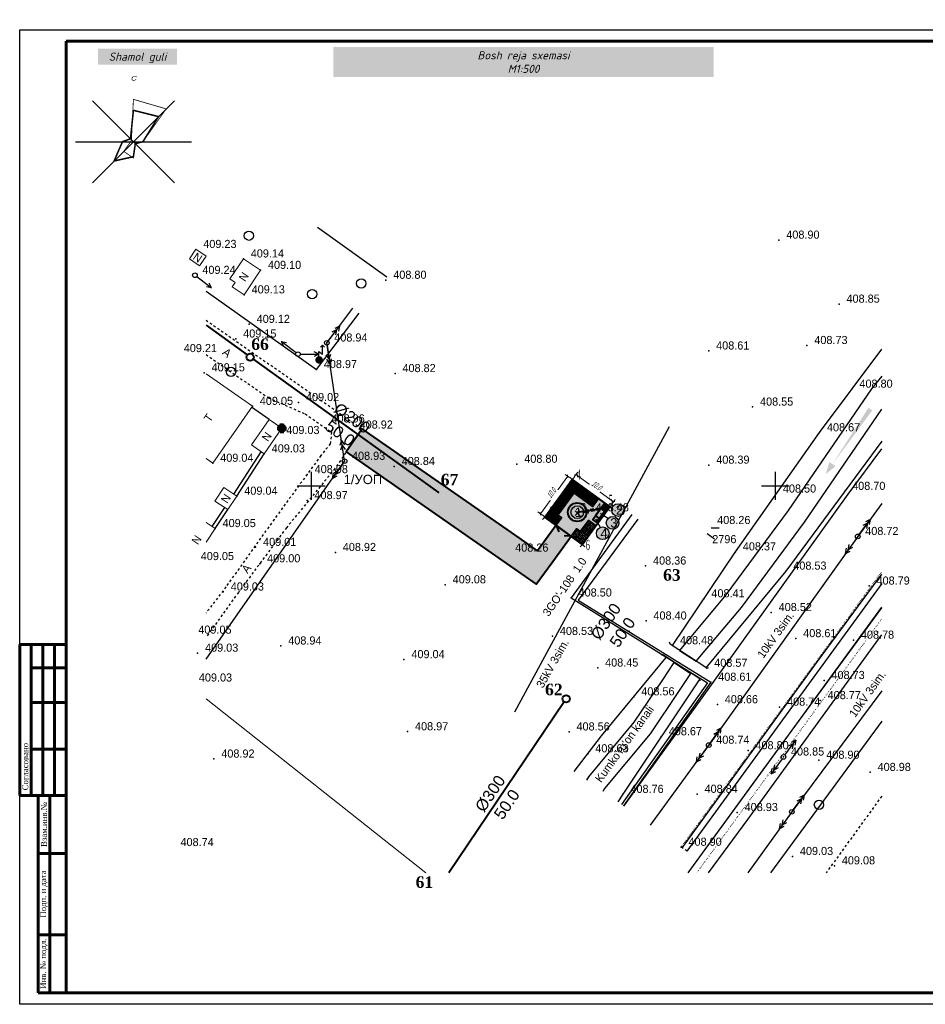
# Model space of a CAD drawing. Header units: inches. Extents: x 24 to 644, y 9 to 434.
# Tile 1 of 10: x 24 to 414, y 9 to 434. Entities that reach past the tile are written whole.
import ezdxf
from ezdxf.enums import TextEntityAlignment as Align

# ---------------------------------------------------------------- set-up
doc = ezdxf.new("R2010")
doc.units = ezdxf.units.IN
doc.header["$MEASUREMENT"] = 0
for name, pattern in [('PUNKTIR_3', [3, 1, -1, 1]), ('STRIH_1', [3, 2, -1]), ('Контура низ откосов  Штриховая 0.1-0.5 - - - - - - -', [0.6, 0.1, -0.5])]:
    doc.linetypes.add(name, pattern=pattern)
for name, color, linetype in [('(001) Сетка', 92, 'Continuous'), ('(004) Точки рельефа', 7, 'Continuous'), ('(007) Здания', 7, 'Continuous'), ('(022) Возд. Линии', 7, 'Continuous'), ('(025) Дорога', 7, 'Continuous'), ('(027) Гидрография', 7, 'Continuous'), ('(029) Мосты', 7, 'Continuous'), ('(038) Деревья', 7, 'Continuous'), ('(040) Ограда', 7, 'Continuous'), ('_OTKOS_', 7, 'Continuous'), ('A_ROZA', 7, 'Continuous'), ('GIDRANT UCHUN AYLANA', 7, 'Continuous'), ('kcd_tx', 7, 'Continuous'), ('koordinata', 7, 'Continuous'), ('газопровод', 30, 'Continuous'), ('Гидрография', 5, 'Continuous'), ('кабель связи', 3, 'Continuous'), ('канализация', 22, 'Continuous'), ('Контуры', 7, 'Continuous'), ('ЛЭП', 7, 'Continuous'), ('ПГ', 7, 'Continuous'), ('Электрика', 7, 'Continuous')]:
    doc.layers.add(name, color=color, linetype=linetype)
doc.layers.add('.', color=7, linetype='Continuous', lineweight=15)
doc.styles.add('BM-431', font='txt')
doc.styles.add('D-431', font='txt')
doc.styles.add('D-432', font='txt')
doc.styles.add('ESKD1', font='arial.ttf', dxfattribs={"width": 0.5, "oblique": 15})
doc.styles.add('GOST_R', font='isocpeur.ttf', dxfattribs={"oblique": 15})
doc.styles.add('P-131', font='txt')
doc.styles.get("Standard").update_dxf_attribs({"font": 'arial.ttf'})
doc.styles.add('TIMES', font='times.ttf', dxfattribs={"width": 0.5, "height": 1.1})
doc.styles.add('ГОСТ 250', font='times.ttf', dxfattribs={"height": 250})
doc.styles.add('СГЕНЕРИР_СТИЛЬ_1', font='arialbi.ttf')
doc.styles.add('СГЕНЕРИР_СТИЛЬ_2', font='arial.ttf')
doc.linetypes.add('ИК_Воздушка ------- --------', pattern='A,9,-0.6,["Z",Standard,S=1.2,R=70,X=0.6,Y=-0.65],-1', length=10.6)
doc.linetypes.add('ИК_КАБ_СВЯЗИ', pattern='A,4,["o",Standard,S=0.5,R=0,X=0,Y=-0.125],4,-2', length=10)
doc.linetypes.add('ОГРАДА_ГЛИН', pattern='A,4,["|",Standard,S=0.8,R=0,X=0,Y=-0.8],0.5,["|",Standard,S=0.8,R=0,X=0,Y=-0.8],3.5', length=8)
doc.linetypes.add('ОГРАДА_М_1М', pattern='A,2.5,["о",Standard,S=1,R=0,X=0,Y=-0.35],0.5,["0",Standard,S=0.5,R=0,X=-0.3,Y=-0.25],2.5', length=5.5)
doc.linetypes.add('ОТКОСЫ_НЕУКР', pattern='A,0.5,["|",Standard,S=1.2,R=0,X=0,Y=-1.2],1,["|",Standard,S=0.5,R=0,X=0,Y=-0.5],0.5', length=2)
doc.dimstyles.new('GENPLAN', dxfattribs={"dimtxt": 2.5, "dimasz": 0.8, "dimexe": 1.3, "dimexo": 1.5, "dimgap": 0.12, "dimtad": 1, "dimdec": 1, "dimlfac": 0.5, "dimzin": 0, "dimdsep": 46, "dimtxsty": 'ESKD1', "dimblk1": 'OBLIQUE', "dimblk2": 'OBLIQUE', "dimsah": 1, "dimcen": -2, "dimadec": 0, "dimazin": 0, "dimtfac": 0.75, "dimtdec": 1, "dimtix": 1, "dimtmove": 0, "dimatfit": 3, "dimfxl": 1, "dimtvp": 1.2, "dimtfill": 1, "dimlwd": 0, "dimlwe": 0, "dimarcsym": 0})

# ---------------------------------------------------------------- blocks, each defined once
blk = doc.blocks.new('Derevo')
blk.add_circle((0, 0), 0.5)
blk = doc.blocks.new('tb')
at = {"layer": 'ЛЭП', "linetype": 'Continuous'}
h = blk.add_hatch(color=256, dxfattribs=at)
edge = h.paths.add_edge_path()
edge.add_arc((-0.5, 0.5), 6.56, 0, 360)
for points in [[(-0.9, 7.1), (-0.9, 14.9), (5.4, 10.3), (5.2, 26)], [(1.7, 22.4), (5.2, 26), (8.8, 22.5)]]:
    blk.add_lwpolyline(points, dxfattribs=at)
blk = doc.blocks.new('sv')
at = {"layer": '(022) Возд. Линии'}
blk.add_circle((0, 0), 0.25, dxfattribs=at)
blk = doc.blocks.new('strela1')
at = {"layer": '(022) Возд. Линии'}
for p, q in [((-2, 0), (-1.5, 0.25)), ((0, 0), (-2, 0)), ((-2, 0), (-1.5, -0.25)), ((-1.5, 0), (-1, 0.25)), ((-1.5, 0), (-1, -0.25))]:
    blk.add_line(p, q, dxfattribs=at)
blk = doc.blocks.new('strela2')
at = {"layer": '(022) Возд. Линии'}
for p, q in [((0, 0), (2, 0)), ((1.5, 0), (1, 0.25)), ((1.5, 0), (1, -0.25)), ((2, 0), (1.5, 0.25)), ((2, 0), (1.5, -0.25))]:
    blk.add_line(p, q, dxfattribs=at)
blk = doc.blocks.new('*U15')
at = {"layer": '(022) Возд. Линии'}
for name, p, rotation in [('strela2', (0.15, 0.2), 53.97283266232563), ('strela1', (-0.15, -0.21), 54.4813364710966)]:
    blk.add_blockref(name, p, dxfattribs=dict(at, rotation=rotation))
blk = doc.blocks.new('*U16')
at = {"layer": '(022) Возд. Линии'}
for name, p, rotation in [('strela2', (0.15, 0.2), 53.79658993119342), ('strela1', (-0.15, -0.2), 53.98665504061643)]:
    blk.add_blockref(name, p, dxfattribs=dict(at, rotation=rotation))
blk = doc.blocks.new('*U17')
at = {"layer": '(022) Возд. Линии'}
for name, p, rotation in [('strela2', (0.15, 0.2), 54.48133809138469), ('strela1', (-0.15, -0.2), 53.92476149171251)]:
    blk.add_blockref(name, p, dxfattribs=dict(at, rotation=rotation))
blk = doc.blocks.new('*U20')
at = {"layer": '(022) Возд. Линии'}
for name, p, rotation in [('strela2', (-0.04, 0.25), 98.51263022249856), ('strela1', (-0.14, -0.21), 55.01654284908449)]:
    blk.add_blockref(name, p, dxfattribs=dict(at, rotation=rotation))
blk = doc.blocks.new('*U21')
at = {"layer": '(022) Возд. Линии'}
for name, p, rotation in [('strela2', (0.15, 0.2), 53.2184400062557), ('strela1', (0.04, -0.25), 98.51243309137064)]:
    blk.add_blockref(name, p, dxfattribs=dict(at, rotation=rotation))
blk = doc.blocks.new('SS')
at = {"layer": '(022) Возд. Линии'}
blk.add_circle((0, 0), 0.25, dxfattribs=at)
blk = doc.blocks.new('S2')
at = {"layer": '(022) Возд. Линии'}
for p, q in [((0, 0), (2, 0)), ((2, 0), (1.5, 0.25)), ((2, 0), (1.5, -0.25))]:
    blk.add_line(p, q, dxfattribs=at)
blk = doc.blocks.new('*U18')
at = {"layer": '(022) Возд. Линии', "rotation": 195.5140556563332}
blk.add_blockref('S2', (-0.24, -0.07), dxfattribs=at)
blk = doc.blocks.new('*U19')
at = {"layer": '(022) Возд. Линии', "rotation": 15.51405565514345}
blk.add_blockref('S2', (0.24, 0.07), dxfattribs=at)
blk = doc.blocks.new('*U14')
at = {"layer": '(022) Возд. Линии', "rotation": 232.9727290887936}
blk.add_blockref('S2', (-0.15, -0.2), dxfattribs=at)
blk = doc.blocks.new('Setka')
at = {"layer": '(001) Сетка'}
for p, q in [((0, 1.5), (0, -1.5)), ((-1.5, 0), (1.5, 0))]:
    blk.add_line(p, q, dxfattribs=at)
blk = doc.blocks.new('*U26')
at = {"color": 7, "lineweight": 60, "ltscale": 25}
for p, q in [((-59400, 15500), (-57400, 15500)), ((-59400, 15500), (-59400, 9000)), ((-58900, 15500), (-58900, 9000)), ((-58400, 15500), (-58400, 9000)), ((-57900, 15500), (-57900, 9000)), ((-58900, 14500), (-57400, 14500)), ((-58900, 13000), (-57400, 13000)), ((-58900, 11000), (-57400, 11000)), ((-57400, 9000), (-59400, 9000)), ((-59400, 9000), (-57400, 9000)), ((-58600, 9000), (-58600, 500)), ((-58100, 9000), (-58100, 500)), ((-57400, 6500), (-58600, 6500)), ((-57400, 3000), (-58600, 3000)), ((-57400, 500), (-58600, 500))]:
    blk.add_line(p, q, dxfattribs=at)
at = {"color": 0, "ltscale": 25}
blk.add_lwpolyline([(-59400, 42000), (0, 42000), (0, 0), (-59400, 0)], close=True, dxfattribs=at)
at = {"color": 0, "lineweight": 60, "ltscale": 25}
blk.add_lwpolyline([(-57400, 41500), (-500, 41500), (-500, 500), (-57400, 500)], close=True, dxfattribs=at)
at = {"color": 0, "insert": (-2932, 396), "char_height": 250, "width": 4526.16, "attachment_point": 2, "style": 'ГОСТ 250'}
blk.add_mtext('Формат А2 (420х594)', dxfattribs=at)
at = {"layer": 'Электрика', "color": 7, "char_height": 250, "width": 2500, "attachment_point": 5, "rotation": 90, "style": 'ГОСТ 250'}
for s, insert in [('\\pi250;Согласовано', (-59158, 10117)), ('Взам.инв.№', (-58350, 7750)), ('Подп. и дата', (-58350, 4750)), ('Инв. № подл.', (-58350, 1750))]:
    blk.add_mtext(s, dxfattribs=dict(at, insert=insert))
blk = doc.blocks.new('vqwervqwerv')
at = {"color": 1, "linetype": 'ByBlock', "lineweight": 80}
for p, q in [((3153.39, 2232.38), (3152.39, 2232.38)), ((3154.43, 2233.42), (3154.43, 2234.42)), ((3155.46, 2232.38), (3156.46, 2232.38)), ((3154.43, 2231.35), (3154.43, 2230.35))]:
    blk.add_line(p, q, dxfattribs=at)
blk.add_circle((3154.43, 2232.38), 1.04, dxfattribs=at)
blk = doc.blocks.new('*U44')
at = {"layer": 'koordinata', "linetype": 'ByBlock', "lineweight": 30}
blk.add_hatch(color=1, dxfattribs=at).paths.add_polyline_path([(29999.62, 35036.4, 1), (29999.87, 35036.4, 1)], flags=0)
at = {"layer": 'koordinata', "color": 1, "linetype": 'ByBlock', "lineweight": 30}
for points in [[(30000, 35036.65), (29999.5, 35036.15)], [(29999.5, 35036.65), (30000, 35036.15)]]:
    blk.add_lwpolyline(points, dxfattribs=at)
at = {"layer": 'koordinata', "color": 5, "linetype": 'ByBlock', "lineweight": 30, "true_color": 0x0000ff, "style": 'TIMES', "width": 0.5}
blk.add_text('1', height=1.1, dxfattribs=at).set_placement((30000.25, 35036.4))
blk = doc.blocks.new('2223')
at = {"layer": '.', "lineweight": 40}
h = blk.add_hatch(color=256, dxfattribs=at)
h.dxf.hatch_style = 1
h.set_gradient(color1=(51, 51, 51), color2=(51, 51, 51), tint=1)
h.paths.add_polyline_path([(-7.64, -2.46), (-8.14, -3.46), (-7.14, -3.46)])
at = {"layer": 'ПГ', "lineweight": 40, "flags": 128}
for points in [[(-8.14, -2.46), (-7.14, -2.46), (-7.14, -3.46), (-8.14, -3.46), (-8.14, -2.46)], [(-8.14, -3.46), (-7.64, -2.46), (-7.14, -3.46)]]:
    blk.add_lwpolyline(points, dxfattribs=at)
blk = doc.blocks.new('_Oblique')
at = {"color": 0, "linetype": 'ByBlock', "lineweight": -2}
blk.add_line((-0.5, -0.5), (0.5, 0.5), dxfattribs=at)
blk = doc.blocks.new('*D53')
at = {"layer": 'Defpoints', "color": 0, "transparency": 16777216}
for p in [(261.66, 235.5), (279.41, 225.91), (277.82, 223.72)]:
    blk.add_point(p, dxfattribs=at)
at = {"layer": 'kcd_tx', "color": 0, "lineweight": 0, "transparency": 16777216}
for p, q in [((262.54, 236.71), (264.02, 238.74)), ((263.25, 237.69), (279.41, 225.91)), ((278.7, 224.93), (280.18, 226.96))]:
    blk.add_line(p, q, dxfattribs=at)
at = {"layer": 'kcd_tx', "color": 0, "lineweight": 0, "transparency": 16777216, "xscale": 0.8, "yscale": 0.8, "zscale": 0.8}
for p, rotation in [((263.25, 237.69), 143.902344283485), ((279.41, 225.91), 323.902344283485)]:
    blk.add_blockref('_Oblique', p, dxfattribs=dict(at, rotation=rotation))
at = {"layer": 'kcd_tx', "color": 0, "transparency": 16777216, "insert": (272.15, 232.93), "char_height": 2.5, "attachment_point": 5, "rotation": 323.9023, "style": 'ESKD1', "bg_fill": 3, "box_fill_scale": 1.25, "bg_fill_color": 256, "bg_fill_true_color": 13158600, "bg_fill_transparency": 0}
blk.add_mtext('10.0', dxfattribs=at)
blk = doc.blocks.new('*D54')
at = {"layer": 'Defpoints', "color": 0, "transparency": 16777216}
for p in [(261.66, 235.5), (247.91, 220.77), (249.87, 219.34)]:
    blk.add_point(p, dxfattribs=at)
at = {"layer": 'kcd_tx', "color": 0, "lineweight": 0, "transparency": 16777216}
for p, q in [((260.45, 236.39), (258.65, 237.7)), ((259.7, 236.93), (247.91, 220.77)), ((248.66, 220.23), (246.86, 221.54))]:
    blk.add_line(p, q, dxfattribs=at)
at = {"layer": 'kcd_tx', "color": 0, "lineweight": 0, "transparency": 16777216, "xscale": 0.8, "yscale": 0.8, "zscale": 0.8}
for p, rotation in [((259.7, 236.93), 53.90234427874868), ((247.91, 220.77), 233.9023442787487)]:
    blk.add_blockref('_Oblique', p, dxfattribs=dict(at, rotation=rotation))
at = {"layer": 'kcd_tx', "color": 0, "transparency": 16777216, "insert": (252.68, 229.67), "char_height": 2.5, "attachment_point": 5, "rotation": 53.9023, "style": 'ESKD1', "bg_fill": 3, "box_fill_scale": 1.25, "bg_fill_color": 256, "bg_fill_true_color": 13158600, "bg_fill_transparency": 0}
blk.add_mtext('10.0', dxfattribs=at)
blk = doc.blocks.new('GC_ROZA1')
at = {"color": 0, "linetype": 'Continuous'}
blk.add_lwpolyline([(0, -25, 0, 0, 0), (0, 22.5, 1, 0, 0), (0, 25, 0, 0, 0)], format="xyseb", dxfattribs=at)
for points in [[(-17.6777, 17.6777), (17.6777, -17.6777)], [(-17.6777, -17.6777), (17.6777, 17.6777)], [(-25, 0), (25, 0)]]:
    blk.add_lwpolyline(points, dxfattribs=at)
at = {"color": 0, "oblique": 14.994305, "width": 1.2}
blk.add_attdef('S', text='', height=2, dxfattribs=at).set_placement((0, 26.3158), align=Align.CENTER)

msp = doc.modelspace()

# ---------------------------------------------------------------- hatches: boundary and pattern name
at = {"layer": '.', "lineweight": 40}
h = msp.add_hatch(color=256, dxfattribs=at)
h.dxf.hatch_style = 1
h.set_gradient(color1=(214, 214, 214), color2=(214, 214, 214), tint=1)
h.paths.add_polyline_path([(171.12, 257.39), (164.21, 247.45), (246.16, 190.48), (253.29, 200.27), (261.19, 211.09), (254.72, 215.81), (246.72, 204.84), (238.82, 210.33)])
h = msp.add_hatch(dxfattribs=at)
h.set_pattern_fill('TRIANG', color=3, scale=0.06, angle=1.7704)
h.set_pattern_definition([(113.9023, (266.03457, 207.5588), (-0.5682666, 0.060707), [0.28575, -0.28575]), (173.9023, (266.03457, 207.5588), (-0.336707, -0.46178), [0.28575, -0.28575]), (53.9023, (265.75044, 207.58917), (-0.23156, 0.522487), [0.28575, -0.28575])])
h.paths.add_polyline_path([(262.48, 229.85), (270.57, 223.96), (272.97, 227.25), (261.66, 235.5), (249.87, 219.34), (254.72, 215.81), (257.03, 218.97), (255.41, 220.15)])
h = msp.add_hatch(color=256, dxfattribs=at)
h.dxf.hatch_style = 1
h.set_gradient(color1=(214, 214, 214), color2=(214, 214, 214), tint=1)
h.paths.add_polyline_path([(268.97, 217.84), (272.12, 215.39), (278.31, 223.35), (273.57, 227.03), (271.07, 223.81), (263.18, 229.95), (255.81, 220.47), (257.39, 219.25), (254.98, 216.15), (261.3, 211.24), (263.7, 214.34), (265.28, 213.11)])
h.paths.add_polyline_path([(260.23, 221.53, -1), (268.23, 221.53, -0.166751), (267.39, 219.07), (267.39, 219.07, -0.714166)], flags=16)
h.paths.add_polyline_path([(270.79, 218.13), (272.02, 219.71), (274.47, 222.86), (275.7, 224.44), (277.28, 223.22), (276.05, 221.64), (273.6, 218.48), (272.37, 216.9)], flags=16)
h.paths.add_polyline_path([(277.62, 223.96), (296.53, 223.96), (296.53, 229.21), (277.62, 229.21)], flags=9)
h = msp.add_hatch(color=256, dxfattribs=at)
h.dxf.hatch_style = 1
h.set_gradient(color1=(204, 102, 0), color2=(51, 51, 51), tint=1, name='INVSPHERICAL')
h.paths.add_polyline_path([(259.8, 221.46, 1), (267.8, 221.46, 1)])
at = {"layer": '.'}
h = msp.add_hatch(color=256, dxfattribs=at)
h.dxf.hatch_style = 1
h.set_gradient(color1=(255, 255, 255), tint=1)
edge = h.paths.add_edge_path()
edge.add_arc((281.42, 222.38), 2.74, 0, 360)
h = msp.add_hatch(color=256, dxfattribs=at)
h.dxf.hatch_style = 1
h.set_gradient(color1=(255, 255, 255), tint=1)
edge = h.paths.add_edge_path()
edge.add_arc((263.8, 221.46), 2.74, 0, 360)
at = {"layer": '.', "lineweight": 40}
h = msp.add_hatch(color=256, dxfattribs=at)
h.dxf.hatch_style = 1
h.set_gradient(color1=(204, 102, 0), color2=(51, 51, 51), tint=1, name='CYLINDER')
h.paths.add_polyline_path([(270.46, 218.27), (272.08, 217.09), (275.61, 221.94), (274, 223.12)])
h = msp.add_hatch(dxfattribs=at)
h.set_pattern_fill('CROSS', color=3, scale=0.06, angle=1.7704)
h.set_pattern_definition([(53.9023, (266.03457, 207.5588), (-0.083382, 0.532325), [0.1905, -0.5715]), (143.9023, (266.16765, 207.57966), (-0.532325, -0.083382), [0.1905, -0.5715])])
h.paths.add_polyline_path([(261.19, 211.09), (263.5, 214.26), (265.11, 213.08), (268.65, 217.93), (271.88, 215.57), (266.03, 207.56)])
at = {"layer": '.'}
h = msp.add_hatch(color=256, dxfattribs=at)
h.dxf.hatch_style = 1
h.set_gradient(color1=(255, 255, 255), tint=1)
edge = h.paths.add_edge_path()
edge.add_arc((279.06, 216.86), 2.74, 0, 360)
h = msp.add_hatch(color=256, dxfattribs=at)
h.dxf.hatch_style = 1
h.set_gradient(color1=(255, 255, 255), tint=1)
edge = h.paths.add_edge_path()
edge.add_arc((274.8, 212.39), 2.74, 0, 360)
at = {"layer": 'koordinata', "linetype": 'ByBlock', "lineweight": 30}
for points in [[(261.15, 235.5, 1), (262.15, 235.5, 1)], [(263.36, 221.03, 1), (264.36, 221.03, 1)], [(277.32, 223.72, 1), (278.32, 223.72, 1)], [(249.37, 219.34, 1), (250.37, 219.34, 1)], [(265.53, 207.56, 1), (266.53, 207.56, 1)]]:
    msp.add_hatch(color=1, dxfattribs=at).paths.add_polyline_path(points, flags=0)
at = {"layer": 'Гидрография', "linetype": 'Continuous'}
msp.add_hatch(color=7, dxfattribs=at).paths.add_polyline_path([(389.28, 266.45), (390.93, 265.32), (373.8, 242.14), (375.12, 241.24), (370.86, 237.86), (372.48, 243.05), (373.8, 242.14)])

# ---------------------------------------------------------------- linework, layer by layer
at = {"layer": '(004) Точки рельефа', "linetype": 'ByBlock', "lineweight": -2}
for p in [(350.68, 338.74, 817.81), (376.63, 311.15, 817.7), (362.77, 293.33, 817.46), (320.46, 290.97, 817.22), (382.19, 274.52, 817.61), (339.37, 266.8, 817.1), (368.21, 255.72, 817.35), (320.52, 241.77, 816.78), (349.22, 229.32, 816.99), (379.06, 230.48, 817.41), (268.12, 221.3, 816.95), (268.54, 221.23, 816.95), (272.69, 222.88, 816.52), (384.7, 211.03, 817.43), (331.95, 204.4, 816.73), (293.27, 198.3, 816.73), (353.7, 196.1, 817.06), (389.56, 189.67, 817.57), (261.18, 184.53, 817), (318.41, 184.18, 816.83), (347.4, 178.26, 817.04), (293.44, 174.61, 816.8), (393.23, 169.84, 817.69), (253.13, 167.96, 817.06), (357.98, 167.01, 817.22), (382.83, 166.35, 817.56), (304.88, 163.96, 816.97), (272.62, 154.35, 816.9), (319.63, 154.25, 817.14), (370.15, 148.97, 817.45), (321.35, 148.22, 817.21), (288.2, 141.93, 817.11), (368.5, 140.31, 817.53), (324.18, 138.52, 817.33), (351.02, 137.48, 817.47), (260.29, 126.81, 817.13), (300.04, 124.74, 817.35), (320.5, 121.09, 817.49), (268.39, 117.38, 817.26), (337.39, 118.7, 817.6), (352.69, 116.01, 817.7), (367.92, 114.62, 817.8), (390.02, 109.36, 817.96), (283.52, 99.89, 817.52), (315.46, 99.94, 817.68), (332.74, 92.07, 817.85), (308.54, 77.12, 817.8), (356.55, 73.13, 818.06), (374.62, 69.1, 818.17)]:
    msp.add_point(p, dxfattribs=at)
at = {"layer": '(004) Точки рельефа'}
for p in [(119.93, 330.64, 818.28), (127.34, 325.71, 818.21), (181.34, 321.46, 817.6), (120.31, 315.15, 818.27), (122.48, 302.44, 818.25), (116.66, 296.12, 818.3), (155.91, 294.42, 817.88), (103.06, 281.56, 818.31), (151.41, 282.97, 817.94), (185.29, 281.24, 817.63), (143.72, 268.75, 818.04), (123.83, 267.11, 818.1), (136.53, 257.59, 818.05), (157.95, 255.87, 817.91), (166.84, 256.91, 817.84), (128.95, 246.63, 818.06), (106.77, 242.6, 818.08), (163.55, 243.43, 817.86), (237.78, 242.16, -0.28), (147.46, 237.69, 817.96), (184.96, 241.18, 817.67), (117.15, 228.4, 818.08), (147.38, 226.49, 817.94), (272.69, 222.88, 816.52), (107.78, 214.45, 818.09), (125.23, 206.33, 818.02), (159.58, 204.13, 817.83), (126.98, 199.26, 818), (111.3, 187.12, 818.06), (206.94, 190.21, 818.16), (136.09, 163.85, 817.88), (100.24, 160.75, 818.07), (189.15, 157.96, 818.09), (190.71, 126.88, -0.03), (107.24, 115.12, 817.85)]:
    msp.add_point(p, dxfattribs=at)
at = {"layer": '(007) Здания', "color": 252, "lineweight": 13}
for points in [[(99.47, 334.73), (96.67, 330.61), (101.06, 327.62), (103.86, 331.74)], [(119.93, 330.64), (114.16, 321.97), (116.37, 320.5), (115.11, 318.61), (120.31, 315.15), (127.34, 325.71)], [(136.53, 257.59), (128.95, 246.63), (123.48, 250.41), (131.06, 261.37)], [(117.15, 228.4), (113.31, 222.56), (107.7, 226.25), (111.54, 232.09)]]:
    msp.add_lwpolyline(points, close=True, dxfattribs=at)
for points in [[(103.86, 244.62), (106.77, 242.6), (123.83, 267.11), (103.86, 281.01)], [(103.86, 217.04), (107.78, 214.45), (103.86, 208.5)]]:
    msp.add_lwpolyline(points, dxfattribs=at)
at = {"layer": '(022) Возд. Линии', "color": 0, "linetype": 'Continuous'}
for points in [[(103.86, 158.14), (163.55, 243.43), (155.91, 294.42), (167.1, 309.38)], [(236.94, 135.42), (303.52, 258.44)], [(394.99, 225.18), (384.69, 211.02), (320.49, 121.08)], [(311.63, 65.97), (348.92, 117.27), (394.99, 180.2)], [(394.99, 144.45), (356.26, 92.32), (337.28, 65.97)], [(295.39, 86.62), (320.49, 121.08)]]:
    msp.add_lwpolyline(points, dxfattribs=at)
at = {"layer": '(022) Возд. Линии', "linetype": 'PUNKTIR_3'}
msp.add_lwpolyline([(308.7, 77.27), (311.94, 74.99)], dxfattribs=at)
at = {"layer": '(025) Дорога', "linetype": 'PUNKTIR_3'}
for points in [[(103.86, 304.14), (161.8, 263.87), (170.26, 257.99), (169.26, 256.29)], [(103.86, 289.4), (130.64, 270.78), (146.57, 263.79), (157.95, 255.87), (157.4, 250.96), (153.34, 245.85), (133.18, 218.33), (112.42, 189.22), (103.86, 177.98)], [(168.78, 255.47), (168.58, 255.13)], [(166.55, 251.66), (163.98, 247.03), (159.4, 240.22), (138.48, 214.74), (117.79, 186.89), (103.86, 167.51)], [(394.99, 99.04), (371.5, 66.64), (371.01, 65.97)]]:
    msp.add_lwpolyline(points, dxfattribs=at)
at = {"layer": '(029) Мосты', "linetype": 'Continuous', "lineweight": 30}
for points in [[(320.4, 154.41), (319.62, 154.25), (303.8, 164.61), (303.63, 165.39)], [(316.72, 148.79), (316.56, 149.57), (300.74, 159.93), (299.95, 159.77)]]:
    msp.add_lwpolyline(points, dxfattribs=at)
at = {"layer": '(038) Деревья', "linetype": 'Continuous'}
msp.add_lwpolyline([(151.88, 344.34), (181.8, 322.83)], dxfattribs=at)
at = {"layer": '(040) Ограда', "linetype": 'ОГРАДА_М_1М', "flags": 128}
msp.add_lwpolyline([(103.86, 316.73), (151.41, 282.97), (169.85, 307.15)], dxfattribs=at)
at = {"layer": '(040) Ограда', "linetype": 'ОГРАДА_ГЛИН', "flags": 128}
for points in [[(131.06, 261.37), (123.51, 266.66)], [(115.81, 229.27), (127.61, 247.5)], [(106.46, 215.35), (111.99, 223.46)]]:
    msp.add_lwpolyline(points, dxfattribs=at)
at = {"layer": '(040) Ограда', "flags": 128}
for points in [[(117.15, 228.4), (128.95, 246.63)], [(107.78, 214.45), (113.31, 222.56)]]:
    msp.add_lwpolyline(points, dxfattribs=at)
for points in [[(254.72, 215.81), (257.03, 218.97), (255.41, 220.15), (262.48, 229.85), (270.57, 223.96), (272.97, 227.25), (277.82, 223.72), (271.88, 215.57), (268.65, 217.93), (265.11, 213.08), (263.5, 214.26), (261.19, 211.09), (254.72, 215.81)], [(277.03, 218.69), (273.76, 220.88)], [(278.92, 223.49), (275.39, 223.34)], [(273.93, 214.52), (271.86, 218.49)], [(325.02, 214.55), (321.49, 214.51)], [(322.98, 209.82), (319.78, 212.11)]]:
    msp.add_lwpolyline(points)
at = {"color": 7, "lineweight": 40}
for centre in [(122.84, 288.23), (136.53, 257.59), (259.03, 141.03)]:
    msp.add_circle(centre, 1.56, dxfattribs=at)
for centre in [(281.42, 222.38), (263.8, 221.46), (279.06, 216.86), (274.8, 212.39)]:
    msp.add_circle(centre, 2.74)
at = {"layer": '_OTKOS_', "linetype": 'ОТКОСЫ_НЕУКР', "ltscale": 0.5, "flags": 128}
for points in [[(304.87, 163.95), (331.94, 204.39), (368.2, 255.72), (394.99, 291.73)], [(394.99, 252.08), (353.69, 196.09), (319.2, 154.43)], [(394.99, 190.74), (310.97, 75.37)], [(311.56, 65.97), (394.99, 180.55)], [(262.55, 109.7), (274.21, 125.04), (302.18, 158.8)], [(316.56, 149.57), (283.51, 99.88), (281.25, 96.56)]]:
    msp.add_lwpolyline(points, dxfattribs=at)
at = {"layer": 'A_ROZA', "color": 5, "linetype": 'Continuous', "const_width": 0.333}
msp.add_lwpolyline([(72.56, 399.35), (86.7, 395.25), (76.67, 381.11), (73.39, 380.28), (72.56, 374.05), (68.4, 376.95), (71.38, 381.11), (71.73, 381.94)], close=True, dxfattribs=at)
at = {"layer": 'A_ROZA', "color": 1, "linetype": 'Continuous', "const_width": 0.667}
msp.add_lwpolyline([(72.56, 394.64), (83.37, 391.92), (76.67, 381.11), (73.39, 380.28), (72.56, 374.64), (64.24, 372.79), (67.85, 381.11), (71.31, 382.36)], close=True, dxfattribs=at)
at = {"layer": 'GIDRANT UCHUN AYLANA', "color": 2, "lineweight": 13, "flags": 128}
msp.add_lwpolyline([(103.86, 140.98), (198.63, 65.97)], dxfattribs=at)
at = {"layer": 'koordinata', "color": 1, "linetype": 'ByBlock', "lineweight": 30}
for points in [[(262.65, 236.5), (260.65, 234.5)], [(260.65, 236.5), (262.65, 234.5)], [(264.86, 222.03), (262.86, 220.03)], [(262.86, 222.03), (264.86, 220.03)], [(278.82, 224.72), (276.82, 222.72)], [(276.82, 224.72), (278.82, 222.72)], [(250.87, 220.34), (248.87, 218.34)], [(248.87, 220.34), (250.87, 218.34)], [(267.03, 208.56), (265.03, 206.56)], [(265.03, 208.56), (267.03, 206.56)]]:
    msp.add_lwpolyline(points, dxfattribs=at)
at = {"layer": 'газопровод', "linetype": 'ИК_Воздушка ------- --------'}
for points in [[(287.26, 220.4), (261.17, 184.53), (261.17, 184.53), (319.92, 147.93), (282.87, 95.42)], [(289.9, 218.48), (264.2, 183.59), (321.34, 148.21), (283.69, 94.85)]]:
    msp.add_lwpolyline(points, dxfattribs=at)
at = {"layer": 'Гидрография', "color": 3, "linetype": 'Continuous'}
for points in [[(394.99, 280.02), (390.53, 274.6), (354.7, 222.2), (327.87, 185.79), (307.94, 161.89), (315.08, 157.22), (334.63, 180.44), (361.73, 217.21), (394.99, 265.86)], [(267.87, 105.96), (268.86, 107.41), (288.39, 130.98), (300.68, 149.27), (305.61, 156.66), (312.64, 151.98), (307.7, 144.57), (295.16, 125.92), (275.61, 102.31), (274.78, 101.11)]]:
    msp.add_lwpolyline(points, dxfattribs=at)
at = {"layer": 'кабель связи', "linetype": 'ИК_КАБ_СВЯЗИ', "flags": 128}
for points in [[(283.85, 94.73), (316.94, 140.4), (380.54, 229.16), (394.99, 248.82)], [(309.12, 76.94), (367.33, 157.09), (394.99, 194.8)], [(320.4, 65.97), (337.29, 88.99), (394.53, 167.94), (394.99, 168.57)], [(394.99, 131.41), (347.15, 65.97)]]:
    msp.add_lwpolyline(points, dxfattribs=at)
at = {"layer": 'канализация', "lineweight": 40, "flags": 128}
for points in [[(103.86, 302.04), (121.65, 289.23)], [(124.18, 287.42), (204.09, 229.92), (204.09, 229.92)], [(258.12, 139.76), (208.53, 65.97)]]:
    msp.add_lwpolyline(points, dxfattribs=at)
at = {"layer": 'Контуры', "color": 0, "linetype": 'Контура низ откосов  Штриховая 0.1-0.5 - - - - - - -', "lineweight": 0}
for points in [[(308.53, 77.11), (394.99, 195.84)], [(315.27, 65.97), (394.99, 175.45)]]:
    msp.add_lwpolyline(points, dxfattribs=at)
at = {"layer": 'ПГ', "lineweight": 40}
for p, q in [((274.59, 226.08), (274.62, 226.13)), ((267.03, 219.11), (267.03, 219.11)), ((279.83, 172.08), (279.83, 172.08))]:
    msp.add_line(p, q, dxfattribs=at)
at = {"layer": 'ПГ', "lineweight": 40, "flags": 128}
for points in [[(272.97, 227.25), (270.57, 223.96), (262.48, 229.85), (255.41, 220.15), (257.03, 218.97), (246.72, 204.84), (238.82, 210.33), (171.12, 257.39), (164.21, 247.45), (246.16, 190.48), (253.29, 200.27), (263.5, 214.26), (265.11, 213.08), (268.65, 217.93), (271.88, 215.57)], [(249.87, 219.34), (261.66, 235.5), (277.82, 223.72), (266.03, 207.56), (249.87, 219.34)], [(271.64, 219.89), (273.26, 218.71), (275.61, 221.94)], [(261.19, 211.09), (263.5, 214.26), (265.11, 213.08), (268.65, 217.93), (271.88, 215.57), (266.03, 207.56), (261.19, 211.09)], [(271.64, 219.89), (273.26, 218.71), (272.08, 217.09), (270.46, 218.27), (271.64, 219.89)], [(254.72, 215.81), (255.91, 213.01)], [(261.19, 211.09), (258.19, 211.21)]]:
    msp.add_lwpolyline(points, dxfattribs=at)
at = {"layer": 'ПГ', "lineweight": 40}
for points in [[(261.66, 235.5), (277.82, 223.72), (266.03, 207.56), (249.87, 219.34)], [(274, 223.12), (271.64, 219.89), (271.64, 219.89), (274, 223.12)]]:
    msp.add_lwpolyline(points, close=True, dxfattribs=at)
at = {"layer": 'ПГ', "color": 242, "lineweight": 40, "flags": 128}
msp.add_lwpolyline([(263.8, 221.46), (274.46, 223.05)], dxfattribs=at)
at = {"layer": 'ПГ', "color": 5, "linetype": 'STRIH_1', "lineweight": 40, "ltscale": 0.8, "flags": 128}
for points in [[(267.21, 222.24), (274.41, 223.34)], [(267.37, 221.74), (274.57, 222.84)]]:
    msp.add_lwpolyline(points, dxfattribs=at)
at = {"layer": 'ПГ', "lineweight": 40, "flags": 128}
msp.add_lwpolyline([(272.18, 222.78), (272.18, 222.78)], close=True, dxfattribs=at)
at = {"layer": 'ПГ', "lineweight": 40}
msp.add_circle((263.8, 221.46), 4, dxfattribs=at)

# ---------------------------------------------------------------- block references
at = {"layer": '(001) Сетка', "xscale": 3.999999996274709, "yscale": 3.999999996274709, "zscale": 3.999999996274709}
for p in [(149.13, 232.8), (349.13, 232.8)]:
    msp.add_blockref('Setka', p, dxfattribs=at)
at = {"layer": '(022) Возд. Линии', "xscale": 4, "yscale": 4, "zscale": 4}
for name, p in [('SS', (99.08, 323.55)), ('*U21', (155.91, 294.42)), ('sv', (155.91, 294.42)), ('SS', (143.45, 289.55)), ('*U20', (163.55, 243.43)), ('sv', (163.55, 243.43)), ('sv', (163.55, 243.43)), ('*U15', (384.69, 211.02)), ('sv', (384.69, 211.02)), ('*U17', (320.49, 121.08)), ('*U16', (352.68, 116)), ('sv', (320.49, 121.08)), ('sv', (352.68, 116)), ('*U16', (356.26, 92.32)), ('sv', (356.26, 92.32))]:
    msp.add_blockref(name, p, dxfattribs=at)
at = {"layer": '(022) Возд. Линии', "xscale": 3.999999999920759, "yscale": 3.999999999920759, "zscale": 3.999999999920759, "rotation": 127.0272709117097}
for name, p in [('*U18', (99.08, 323.55)), ('*U19', (143.45, 289.55)), ('*U14', (143.45, 289.55))]:
    msp.add_blockref(name, p, dxfattribs=at)
at = {"layer": '(022) Возд. Линии', "linetype": 'Continuous', "xscale": 0.25, "yscale": 0.25, "zscale": 0.25}
msp.add_blockref('tb', (152.71, 286.94), dxfattribs=at)
at = {"layer": '(038) Деревья', "linetype": 'Continuous', "xscale": 4, "yscale": 4, "zscale": 4}
for p in [(122.34, 340.6), (170.75, 320.03), (149.59, 315.45), (114.63, 281.89), (367.96, 95.36)]:
    msp.add_blockref('Derevo', p, dxfattribs=at)
at = {"xscale": 0.01, "yscale": 0.01, "zscale": 0.01}
msp.add_blockref('*U26', (617.57, 9.38), dxfattribs=at)
at = {"color": 5, "linetype": 'ByBlock', "lineweight": 80}
msp.add_blockref('vqwervqwerv', (-3017.9, -1974.8), dxfattribs=at)
at = {"layer": 'A_ROZA'}
ref = msp.add_blockref('GC_ROZA1', (72.56, 381.11), dxfattribs=at)
ref.add_attrib('S', 'С', dxfattribs={"layer": '0', "color": 0, "height": 2, "style": 'ESKD1', "oblique": 14.9943, "width": 1.2}).set_placement((72.56, 407.43), align=Align.CENTER)
at = {"layer": 'koordinata', "color": 1, "linetype": 'ByBlock', "lineweight": 30}
msp.add_blockref('*U44', (-29863.22, -34778.81), dxfattribs=at)
at = {"layer": 'ПГ', "lineweight": 40, "xscale": 1.999999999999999, "yscale": 1.999999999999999, "zscale": 1.999999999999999, "rotation": 53.9023442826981}
msp.add_blockref('2223', (279.62, 239.17), dxfattribs=at)

# ---------------------------------------------------------------- texts
at = {"layer": '(004) Точки рельефа', "color": 251, "lineweight": 9, "style": 'D-431'}
msp.add_text('408.26', height=3.5, dxfattribs=at).set_placement((237.07, 204.45))
at = {"layer": '(004) Точки рельефа', "color": 251, "linetype": 'ByBlock', "lineweight": 9, "char_height": 3.5, "style": 'D-431'}
for s, insert, attachment_point in [('408.90', (353.88, 341.04, 817.81), 4), ('408.85', (379.83, 313.45, 817.7), 4), ('408.73', (365.97, 295.63, 817.46), 4), ('408.61', (323.66, 293.27, 817.22), 4), ('408.80', (385.39, 276.82, 817.61), 4), ('408.55', (342.57, 269.1, 817.1), 4), ('408.67', (371.41, 258.02, 817.35), 4), ('408.39', (323.72, 244.07, 816.78), 4), ('408.50', (352.42, 231.62, 816.99), 4), ('408.70', (382.26, 232.78, 817.41), 4), ('408.48', (271.74, 223.53, 816.95), 4), ('408.26', (324.11, 218.06, 816.52), 4), ('408.72', (387.9, 213.33, 817.43), 4), ('2796', (321.98, 211.59, 816.52), 1), ('408.37', (335.15, 206.7, 816.73), 4), ('408.36', (296.47, 200.6, 816.73), 4), ('408.53', (356.9, 198.4, 817.06), 4), ('408.79', (392.76, 191.97, 817.57), 4), ('408.50', (264.38, 186.83, 817), 4), ('408.41', (321.61, 186.48, 816.83), 4), ('408.52', (350.6, 180.56, 817.04), 4), ('408.40', (296.64, 176.91, 816.8), 4), ('408.53', (256.33, 170.26, 817.06), 4), ('408.61', (361.18, 169.31, 817.22), 4), ('408.78', (386.03, 168.65, 817.56), 4), ('408.48', (308.08, 166.26, 816.97), 4), ('408.45', (275.82, 156.65, 816.9), 4), ('408.57', (322.83, 156.55, 817.14), 4), ('408.61', (324.55, 150.52, 817.21), 4), ('408.73', (373.35, 151.27, 817.45), 4), ('408.56', (291.4, 144.23, 817.11), 4), ('408.77', (371.7, 142.61, 817.53), 4), ('408.66', (327.38, 140.82, 817.33), 4), ('408.74', (354.22, 139.78, 817.47), 4), ('408.56', (263.49, 129.11, 817.13), 4), ('408.67', (303.24, 127.04, 817.35), 4), ('408.74', (323.7, 123.39, 817.49), 4), ('408.80', (340.59, 121, 817.6), 4), ('408.63', (271.59, 119.68, 817.26), 4), ('408.85', (355.89, 118.31, 817.7), 4), ('408.90', (371.12, 116.92, 817.8), 4), ('408.98', (393.22, 111.66, 817.96), 4), ('408.76', (286.72, 102.19, 817.52), 4), ('408.84', (318.66, 102.24, 817.68), 4), ('408.93', (335.94, 94.37, 817.85), 4), ('408.90', (311.74, 79.42, 817.8), 4), ('409.03', (359.75, 75.43, 818.06), 4), ('409.08', (377.82, 71.4, 818.17), 4)]:
    msp.add_mtext(s, dxfattribs=dict(at, insert=insert, attachment_point=attachment_point))
at = {"layer": '(004) Точки рельефа', "color": 251, "lineweight": 9, "char_height": 3.5, "attachment_point": 4, "style": 'D-431'}
for s, insert in [('409.23', (102.67, 337.03, 818.47)), ('409.14', (123.13, 332.94, 818.28)), ('409.24', (102.28, 325.85, 818.47)), ('409.10', (130.54, 328.01, 818.21)), ('408.80', (184.54, 323.76, 817.6)), ('409.13', (123.51, 317.45, 818.27)), ('409.12', (125.68, 304.74, 818.25)), ('409.15', (119.86, 298.42, 818.3)), ('408.94', (159.11, 296.72, 817.88)), ('409.21', (94.27, 292.15, 818.42)), ('409.15', (106.26, 283.86, 818.31)), ('408.97', (154.61, 285.27, 817.94)), ('408.82', (188.49, 283.54, 817.63)), ('409.05', (127.03, 269.41, 818.1)), ('409.02', (146.92, 271.05, 818.04)), ('408.96', (157.92, 261.85, 817.91)), ('408.92', (170.04, 259.21, 817.84)), ('409.03', (132.15, 248.93, 818.06)), ('409.04', (109.97, 244.9, 818.08)), ('408.93', (166.75, 245.73, 817.86)), ('408.80', (240.98, 244.46, -0.28)), ('408.98', (150.66, 239.99, 817.96)), ('408.84', (188.16, 243.48, 817.67)), ('409.04', (120.35, 230.7, 818.08)), ('408.97', (150.58, 228.79, 817.94)), ('409.05', (110.98, 216.75, 818.09)), ('409.01', (128.43, 208.63, 818.02)), ('408.92', (162.78, 206.43, 817.83)), ('409.05', (101.59, 202.53, 818.11)), ('409.00', (130.18, 201.56, 818)), ('409.03', (114.5, 189.42, 818.06)), ('409.08', (210.14, 192.51, 818.16)), ('409.05', (100.53, 170.82, 818.1)), ('408.94', (139.29, 166.15, 817.88)), ('409.03', (103.44, 163.05, 818.07)), ('409.04', (192.35, 160.26, 818.09)), ('409.03', (100.77, 150.19, 818.06)), ('408.97', (193.91, 129.18, -0.03)), ('408.92', (110.44, 117.42, 817.85)), ('408.74', (92.86, 79.29, 817.49))]:
    msp.add_mtext(s, dxfattribs=dict(at, insert=insert))
at = {"layer": '(004) Точки рельефа', "color": 1, "lineweight": 9, "insert": (138.43, 256.84, 818.05), "char_height": 3.5, "attachment_point": 4, "style": 'D-431'}
msp.add_mtext('409.03', dxfattribs=at)
at = {"layer": '(007) Здания', "color": 252, "linetype": 'Continuous', "lineweight": 13, "style": 'P-131'}
for s, rotation, p in [('N', 325.781, (100.26, 331.17)), ('N', 56.3714, (120.12, 322.9)), ('T', 55.1683, (104.92, 262.08)), ('N', 55.3225, (130.01, 254)), ('N', 56.6921, (112.42, 227.32)), ('N', 56.5577, (99.76, 209.54))]:
    msp.add_text(s, height=3.5, rotation=rotation, dxfattribs=at).set_placement(p, align=Align.MIDDLE_CENTER)
at = {"layer": '(022) Возд. Линии', "style": 'BM-431'}
for s, rotation, p in [('10kV 3sim.', 54.4827, (343.99, 158.16)), ('35kV 3sim.', 60.4341, (248.99, 145.35)), ('10kV 3sim.', 54.4827, (383.54, 132.72))]:
    msp.add_text(s, height=3.5, rotation=rotation, dxfattribs=at).set_placement(p)
at = {"layer": '(025) Дорога', "linetype": 'PUNKTIR_3', "style": 'BM-431'}
for rotation, p in [(321.1946, (110.56, 289.78)), (52.5334, (121.69, 194.81))]:
    msp.add_text('A', height=3.5, rotation=rotation, dxfattribs=at).set_placement(p)
at = {"layer": '(027) Гидрография', "color": 0, "style": 'D-432'}
msp.add_text("Kumko'rg'on kanali", height=3.5, rotation=54.1559, dxfattribs=at).set_placement((274.08, 104.63))
at = {"color": 0, "char_height": 3.5, "attachment_point": 5, "style": 'GOST_R', "bg_fill": 1, "box_fill_scale": 1.5, "bg_fill_color": 7, "bg_fill_true_color": 16777215, "bg_fill_transparency": 0}
for s, insert, width in [('Bosh reja sxemasi\\PM1:500', (240.66, 415.43), 160.4317), ('Shamol guli', (74.33, 417.24), 30.6281)]:
    msp.add_mtext(s, dxfattribs=dict(at, insert=insert, width=width))
at = {"color": 251, "lineweight": 100, "ltscale": 1.5, "true_color": 0x636466, "char_height": 5, "attachment_point": 1}
for s, width, gutter_width, insert, rotation, style in [('{\\fTimes New Roman|b1|i0|c0|p22;\\C1;66}', 21.369, 25, (123.37, 296.41, -828.2), 359.5615, 'СГЕНЕРИР_СТИЛЬ_1'), ('{\\C7;%%C200}', 25.463, 29.79, (161.37, 269.01), 324.2629, 'СГЕНЕРИР_СТИЛЬ_2'), ('{\\C7;50.0}', 25.463, 29.79, (157.56, 261.49), 324.2629, 'СГЕНЕРИР_СТИЛЬ_2'), ('{\\fTimes New Roman|b1|i0|c0|p22;\\C1;67}', 21.369, 25, (205.01, 238, -828.2), 359.5615, 'СГЕНЕРИР_СТИЛЬ_1'), ('{\\fTimes New Roman|b1|i0|c0|p22;\\C1;63}', 21.369, 25, (300.82, 196.94), 359.5615, 'СГЕНЕРИР_СТИЛЬ_1'), ('{\\C7;%%C300}', 25.463, 29.79, (269.23, 168.72), 55.7447, 'СГЕНЕРИР_СТИЛЬ_2'), ('{\\C7;50.0}', 25.463, 29.79, (277.37, 165.49), 55.7447, 'СГЕНЕРИР_СТИЛЬ_2'), ('{\\fTimes New Roman|b1|i0|c0|p22;\\C1;62}', 21.369, 25, (249.96, 147.57, -828.2), 359.5615, 'СГЕНЕРИР_СТИЛЬ_1'), ('{\\C7;%%C300}', 25.463, 29.79, (219.41, 94.58), 55.7447, 'СГЕНЕРИР_СТИЛЬ_2'), ('{\\C7;50.0}', 25.463, 29.79, (227.54, 91.36), 55.7447, 'СГЕНЕРИР_СТИЛЬ_2'), ('{\\fTimes New Roman|b1|i0|c0|p22;\\C1;61}', 21.369, 25, (194.19, 64.56, -828.2), 359.5615, 'СГЕНЕРИР_СТИЛЬ_1')]:
    msp.add_mtext_dynamic_manual_height_columns(s, width=width, gutter_width=gutter_width, heights=[0], dxfattribs=dict(at, insert=insert, rotation=rotation, style=style))
at = {"color": 1, "insert": (163.19, 237.56, -39883.73), "char_height": 4, "width": 20.1893, "attachment_point": 1}
msp.add_mtext('1/УОП', dxfattribs=at)
at = {"char_height": 4, "attachment_point": 1, "rotation": 1.7704}
for s, insert in [('1', (262.72, 223.39)), ('2', (280.34, 224.31)), ('3', (277.98, 218.79)), ('4', (273.72, 214.32))]:
    msp.add_mtext(s, dxfattribs=dict(at, insert=insert))
at = {"layer": 'koordinata', "color": 5, "linetype": 'ByBlock', "lineweight": 30, "true_color": 0x0000ff, "style": 'TIMES', "width": 0.5}
for s, p in [('4', (263.63, 235.49)), ('2', (265.83, 221.03)), ('5', (277.39, 224.57)), ('3', (251.85, 219.34)), ('6', (267.5, 205.11))]:
    msp.add_text(s, height=4.4, dxfattribs=at).set_placement(p)
at = {"layer": 'газопровод', "color": 0, "style": 'BM-431'}
msp.add_text("3GO'-108  1.0", height=3.5, rotation=55.5035, dxfattribs=at).set_placement((251.53, 176.25))

# ---------------------------------------------------------------- next in the draw order: dimensions: what is measured, and where the dimension line sits
at = {"layer": 'kcd_tx'}
dim = msp.add_aligned_dim(p1=(261.66, 235.5), p2=(277.82, 223.72), distance=2.71, dimstyle='GENPLAN', dxfattribs=at)
dim.commit()
dim.dimension.update_dxf_attribs({"geometry": '*D53', "text_midpoint": (272.15, 232.93)})

# ---------------------------------------------------------------- next in the draw order: dimensions: what is measured, and where the dimension line sits
dim = msp.add_aligned_dim(p1=(261.66, 235.5), p2=(249.87, 219.34), distance=-2.43, dimstyle='GENPLAN', dxfattribs=at)
dim.commit()
dim.dimension.update_dxf_attribs({"geometry": '*D54', "text_midpoint": (252.68, 229.67)})

doc.saveas('drawing.dxf')
